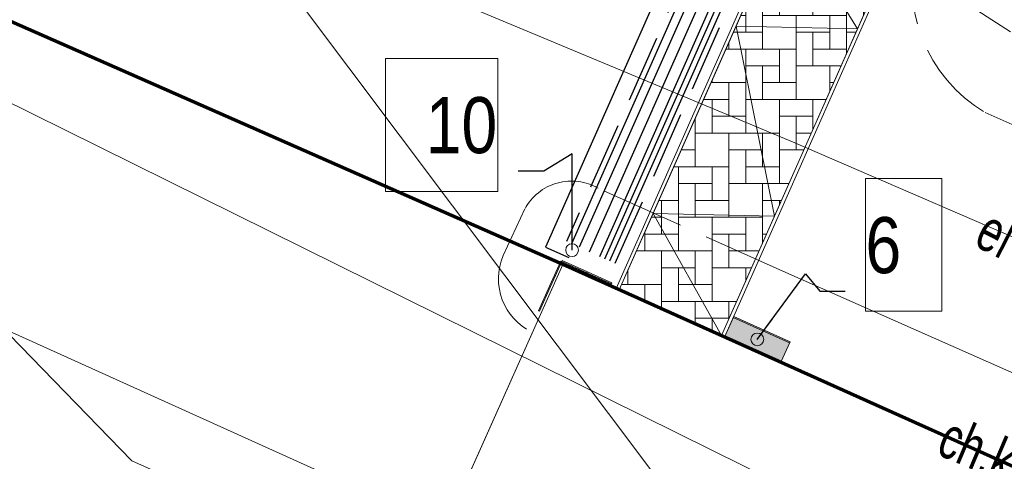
# Model space of a CAD drawing. Header units: metres. Extents: x -1013 to 1491425, y -5789533 to 1032.
# Tile 33 of 66: x -14 to 3, y -24 to -16. Entities that reach past the tile are written whole.
import ezdxf
from ezdxf.xclip import XClip

# ---------------------------------------------------------------- set-up
doc = ezdxf.new("R2010")
doc.units = ezdxf.units.M
doc.header["$MEASUREMENT"] = 0
doc.header["$XCLIPFRAME"] = 0
for name, pattern in [('2_KTJZ01', [2, 1.5, -0.5]), ('Krawędzie ukryte', [1.7, 1.2, -0.5]), ('Przerywana', [2.4, 1.2, -1.2])]:
    doc.linetypes.add(name, pattern=pattern)
doc.layers.add('130-Z Teren', color=7, linetype='Continuous')
doc.layers.add('700-L Mapa 1_500 dwg', color=7, linetype='Continuous')
for name, color, linetype, lineweight in [('130-Z Teren1', 7, 'Continuous', 13), ('130-Z Teren93', 254, 'Continuous', 13), ('130-Z Teren94', 9, 'Continuous', 13), ('703-L Płaszczyzny podejścia 2D3', 152, 'Continuous', 30), ('708-L Opisy sytuacji 1_500 do legendy11', 7, 'Continuous', 13), ('708-L Opisy sytuacji 1_500 do legendy85', 1, 'Continuous', 25), ('713-L Obiekty-budynki1', 7, 'Continuous', 13), ('719-L Wyposażenie lądowiska1', 7, 'Continuous', 13), ('719-L Wyposażenie lądowiska85', 1, 'Continuous', 25), ('720-L Oznakowanie lądowiska1', 7, 'Continuous', 13), ('720-L Oznakowanie lądowiska176', 203, 'Continuous', 25), ('729-L Instalacje elektryczne-okablowanie75', 30, 'Continuous', 25), ('729-L Instalacje elektryczne-okablowanie85', 1, 'Continuous', 25), ('798-L Zakres inwestycji9', 142, 'Continuous', 70), ('GN.6640.3638.2023_9_Dzialki7', 9, 'Continuous', 18), ('GN.6640.3638.2023_9_EGBB_L_07', 9, 'Continuous', 18), ('GN.6640.3638.2023_9_KTCR_E_T_17', 9, 'Continuous', 18), ('GN.6640.3638.2023_9_KTJZ_L_07', 9, 'Continuous', 18), ('GN.6640.3638.2023_9_KTKR_L_07', 9, 'Continuous', 18), ('GN.6640.3638.2023_9_SUPE_D_L_31', 9, 'Continuous', 18), ('GN.6640.3638.2023_9_SUPE_E_T_31', 9, 'Continuous', 18), ('GN.6640.3638.2023_9_SUPK_D_L_434', 9, 'Continuous', 18)]:
    doc.layers.add(name, color=color, linetype=linetype, lineweight=lineweight)
doc.styles.add('STYL_AUTOMATYCZNY_1', font='arial.ttf', dxfattribs={"width": 0.7})
doc.styles.add('STYL_AUTOMATYCZNY_3', font='ARIALN.TTF')
doc.linetypes.add('Linia z krzyżyków', pattern='A,0,[1,88_P.01 PROJEKTOWANE ZAGOSPODAROWANIE TERENU1.Shx,S=0.079365,R=0,X=0,Y=0],-10,0', length=10)
doc.dimstyles.new('STYL_AUTOMATYCZNY__5', dxfattribs={"dimtxt": 0.18, "dimasz": 0.456, "dimexe": 0.18, "dimexo": 0.0625, "dimgap": 0, "dimtad": 0, "dimtih": 1, "dimtoh": 1, "dimdec": 4, "dimzin": 0, "dimdsep": 46, "dimcen": 0.09, "dimadec": 0, "dimazin": 0, "dimtfac": 1, "dimtdec": 4, "dimtmove": 0, "dimatfit": 3, "dimldrblk": 'ARROWHEAD_1', "dimfxl": 1, "dimtolj": 1, "dimtzin": 0, "dimarcsym": 0})
pattern_1 = [(0, (0, 0), (0, 0.866025), [0, -0.5]), (0, (0.25, 0.433), (0, 0.866025), [0, -0.5])]

# ---------------------------------------------------------------- blocks, each defined once
blk = doc.blocks.new('Rysunek_1_9', base_point=(-7447251.91, -5789835.327))
at = {"layer": 'GN.6640.3638.2023_9_Dzialki7', "color": 9, "linetype": 'Continuous', "lineweight": 18}
blk.add_line((-30.9, 13.243), (13.78, -46.247), dxfattribs=at)
at = {"layer": 'GN.6640.3638.2023_9_EGBB_L_07', "color": 9, "linetype": 'Continuous', "lineweight": 18}
for p, q in [((-7.85, -27.397), (-4.62, -20.177)), ((-4.62, -20.177), (8.59, -26.107))]:
    blk.add_line(p, q, dxfattribs=at)
at = {"layer": 'GN.6640.3638.2023_9_KTJZ_L_07', "color": 9, "linetype": '2_KTJZ01', "lineweight": 18}
for p, q in [((18.12, -24.227), (2.91, -17.467)), ((-0.7, -20.297), (-3.99, -18.817)), ((-5.685, -20.016), (-5.3, -19.187))]:
    blk.add_line(p, q, dxfattribs=at)
for centre, radius, start, end in [((4.259, -15.181), 2.654, 163.0487, 239.4523), ((-4.467, -19.633), 0.945, 59.6841, 151.8598), ((-4.71, -20.432), 1.06, 156.8954, 244.3167)]:
    blk.add_arc(centre, radius, start, end, dxfattribs=at)
at = {"layer": 'GN.6640.3638.2023_9_KTKR_L_07', "color": 9, "linetype": 'Continuous', "lineweight": 18}
for p, q in [((-12.31, -23.677), (-18.32, -17.487)), ((-0.7, -20.297), (9.23, -24.697)), ((-7.21, -25.947), (-12.31, -23.677))]:
    blk.add_line(p, q, dxfattribs=at)
at = {"layer": 'GN.6640.3638.2023_9_SUPE_D_L_31', "color": 9, "linetype": 'Continuous', "lineweight": 18}
for p, q in [((-0.527, -17.987), (-6.585, -15.46)), ((10.678, -22.849), (-0.527, -17.987))]:
    blk.add_line(p, q, dxfattribs=at)
at = {"layer": 'GN.6640.3638.2023_9_SUPK_D_L_434', "color": 9, "linetype": 'Continuous', "lineweight": 18}
for p, q in [((-25.863, -11.665), (10.37, -29.587)), ((-33.867, -12.631), (4.257, -29.825))]:
    blk.add_line(p, q, dxfattribs=at)
at = {"layer": 'GN.6640.3638.2023_9_KTCR_E_T_17', "color": 9, "linetype": 'Continuous', "lineweight": 18, "insert": (2.152, -23.207), "char_height": 0.75, "attachment_point": 4, "rotation": 336.924, "style": 'STYL_AUTOMATYCZNY_1'}
blk.add_mtext('\\A1;{\\pql;\\fArial|b0|i0|c238|p0;\\W0.700000;ch.kb.}', dxfattribs=at)
at = {"layer": 'GN.6640.3638.2023_9_SUPE_E_T_31', "color": 9, "linetype": 'Continuous', "lineweight": 18, "insert": (2.845, -19.493), "char_height": 0.75, "attachment_point": 4, "rotation": 332.8527, "style": 'STYL_AUTOMATYCZNY_1'}
blk.add_mtext('\\A1;{\\pql;\\fArial|b0|i0|c238|p0;\\W0.700000;eND }', dxfattribs=at)
blk = doc.blocks.new('*X6')
at = {"layer": '130-Z Teren93', "color": 254, "linetype": 'Continuous', "lineweight": 13}
for p, q in [((-0.462, -14.234), (-0.462, -13.98)), ((-0.762, -14.182), (-0.762, -14.234)), ((-0.762, -14.182), (-0.762, -14.834)), ((0.111, -14.234), (-0.762, -14.234)), ((-0.162, -14.234), (0.111, -14.234)), ((-0.162, -14.234), (-0.162, -15.134)), ((0.438, -14.379), (0.438, -14.834)), ((-0.918, -14.534), (-0.762, -14.534)), ((0.438, -14.534), (-0.162, -14.534)), ((0.138, -15.134), (0.138, -14.534)), ((0.738, -14.512), (0.738, -14.534)), ((0.738, -14.512), (0.738, -15.134)), ((0.788, -14.534), (0.738, -14.534)), ((-1.062, -14.859), (-1.062, -15.734)), ((-1.051, -14.834), (-0.162, -14.834)), ((-0.762, -14.834), (-1.051, -14.834)), ((-0.462, -14.834), (-0.462, -15.434)), ((-0.162, -14.834), (-0.162, -15.734)), ((0.138, -14.834), (0.738, -14.834)), ((-0.462, -15.134), (-1.062, -15.134)), ((-0.762, -15.734), (-0.762, -15.134)), ((0.738, -15.134), (-0.162, -15.134)), ((0.438, -15.134), (1.004, -15.134)), ((0.438, -15.134), (0.438, -16.034)), ((-1.317, -15.434), (-1.062, -15.434)), ((-1.062, -15.434), (-1.062, -16.334)), ((-0.762, -15.434), (-0.162, -15.434)), ((0.871, -15.434), (0.438, -15.434)), ((0.738, -15.734), (0.738, -15.434)), ((-1.362, -15.536), (-1.362, -16.034)), ((-1.362, -15.734), (-1.45, -15.734)), ((-0.162, -15.734), (-1.062, -15.734)), ((-0.462, -15.734), (0.438, -15.734)), ((-0.462, -15.734), (-0.462, -16.634)), ((0.138, -15.734), (0.138, -16.334)), ((0.438, -15.734), (0.438, -16.411)), ((-1.583, -16.034), (-1.062, -16.034)), ((0.138, -16.034), (-0.462, -16.034)), ((-0.162, -16.634), (-0.162, -16.034)), ((0.605, -16.034), (0.438, -16.034)), ((-1.662, -16.334), (-1.662, -16.213)), ((-1.062, -16.334), (-1.716, -16.334)), ((-1.362, -16.334), (-0.462, -16.334)), ((-1.362, -16.334), (-1.362, -17.234)), ((-0.762, -16.334), (-0.762, -16.934)), ((-0.462, -16.334), (-0.462, -17.234)), ((-0.162, -16.334), (0.438, -16.334)), ((-0.762, -16.634), (-1.362, -16.634)), ((-1.062, -17.234), (-1.062, -16.634)), ((0.339, -16.634), (-0.462, -16.634)), ((0.138, -16.634), (0.339, -16.634)), ((0.138, -16.634), (0.138, -17.088)), ((-1.982, -16.934), (-1.362, -16.934)), ((-1.962, -16.934), (-1.982, -16.934)), ((-1.962, -16.89), (-1.962, -16.934)), ((-1.662, -16.934), (-1.662, -17.534)), ((-1.362, -16.934), (-1.362, -17.834)), ((-1.062, -16.934), (-0.462, -16.934)), ((0.206, -16.934), (0.138, -16.934)), ((-1.662, -17.234), (-2.114, -17.234)), ((-1.962, -17.834), (-1.962, -17.234)), ((-0.462, -17.234), (-1.362, -17.234)), ((-0.762, -17.234), (0.073, -17.234)), ((-0.762, -17.234), (-0.762, -18.134)), ((-0.162, -17.234), (-0.162, -17.765)), ((-1.962, -17.534), (-1.362, -17.534)), ((-0.162, -17.534), (-0.762, -17.534)), ((-0.462, -18.134), (-0.462, -17.534)), ((-2.262, -17.567), (-2.262, -17.834)), ((-2.262, -17.567), (-2.262, -18.434)), ((-1.362, -17.834), (-2.262, -17.834)), ((-1.662, -17.834), (-0.762, -17.834)), ((-1.662, -17.834), (-1.662, -18.734)), ((-1.062, -17.834), (-1.062, -18.434)), ((-0.762, -17.834), (-0.762, -18.734)), ((-0.462, -17.834), (-0.193, -17.834)), ((-2.513, -18.134), (-2.262, -18.134)), ((-1.062, -18.134), (-1.662, -18.134)), ((-1.362, -18.734), (-1.362, -18.134)), ((-0.326, -18.134), (-0.762, -18.134)), ((-2.262, -18.434), (-2.646, -18.434)), ((-2.562, -18.434), (-1.662, -18.434)), ((-2.562, -18.434), (-2.562, -19.334)), ((-1.962, -18.434), (-1.962, -19.034)), ((-1.662, -18.434), (-1.662, -19.334)), ((-1.362, -18.434), (-0.762, -18.434)), ((-1.962, -18.734), (-2.562, -18.734)), ((-2.262, -19.334), (-2.262, -18.734)), ((-0.762, -18.734), (-1.662, -18.734)), ((-1.062, -18.734), (-0.592, -18.734)), ((-1.062, -18.734), (-1.062, -19.634)), ((-2.912, -19.034), (-2.562, -19.034)), ((-2.862, -19.034), (-2.862, -19.634)), ((-2.562, -19.034), (-2.562, -19.934)), ((-2.262, -19.034), (-1.662, -19.034)), ((-0.725, -19.034), (-1.062, -19.034)), ((-0.762, -19.119), (-0.762, -19.034)), ((-2.862, -19.334), (-3.045, -19.334)), ((-1.662, -19.334), (-2.562, -19.334)), ((-1.962, -19.334), (-1.062, -19.334)), ((-1.962, -19.334), (-1.962, -20.234)), ((-1.362, -19.334), (-1.362, -19.934)), ((-1.062, -19.334), (-1.062, -19.796)), ((-3.162, -19.934), (-3.162, -19.598)), ((-3.162, -19.634), (-2.562, -19.634)), ((-1.362, -19.634), (-1.962, -19.634)), ((-1.662, -20.234), (-1.662, -19.634)), ((-0.99, -19.634), (-1.062, -19.634)), ((-2.562, -19.934), (-3.311, -19.934)), ((-2.862, -19.934), (-1.962, -19.934)), ((-2.862, -19.934), (-2.862, -20.834)), ((-2.262, -19.934), (-2.262, -20.534)), ((-1.962, -19.934), (-1.962, -20.834)), ((-1.662, -19.934), (-1.123, -19.934)), ((-3.462, -20.275), (-3.462, -20.534)), ((-2.262, -20.234), (-2.862, -20.234)), ((-2.562, -20.834), (-2.562, -20.234)), ((-1.256, -20.234), (-1.962, -20.234)), ((-1.362, -20.234), (-1.256, -20.234)), ((-1.362, -20.234), (-1.362, -20.473)), ((-3.577, -20.534), (-2.862, -20.534)), ((-3.462, -20.534), (-3.577, -20.534)), ((-3.162, -20.534), (-3.162, -20.831)), ((-2.862, -20.534), (-2.862, -20.966)), ((-2.562, -20.534), (-1.962, -20.534)), ((-1.962, -20.834), (-2.862, -20.834)), ((-2.262, -20.834), (-1.522, -20.834)), ((-2.262, -20.834), (-2.262, -21.235)), ((-1.662, -20.834), (-1.662, -21.15)), ((-1.662, -21.134), (-2.262, -21.134)), ((-1.962, -21.37), (-1.962, -21.134)), ((-1.82, -21.434), (-1.788, -21.434))]:
    blk.add_line(p, q, dxfattribs=at)
blk = doc.blocks.new('ARROWHEAD_1')
at = {"color": 0, "linetype": 'Continuous', "lineweight": 0}
blk.add_line((0, 0), (-1, 0), dxfattribs=at)
blk.add_circle((0, 0), 0.25, dxfattribs=at)

msp = doc.modelspace()

# ---------------------------------------------------------------- hatches: boundary and pattern name
at = {"layer": '719-L Wyposażenie lądowiska85', "linetype": 'Continuous', "lineweight": 35}
msp.add_hatch(color=12, dxfattribs=at).paths.add_polyline_path([(-0.571, -21.556), (-1.575, -21.106), (-1.739, -21.47), (-0.735, -21.921)])
at = {"layer": '720-L Oznakowanie lądowiska176', "linetype": 'Continuous', "lineweight": 25}
h = msp.add_hatch(dxfattribs=at)
h.set_pattern_fill('Tynk_0001', color=203, style=0, pattern_type=2)
h.set_pattern_definition(pattern_1)
h.paths.add_polyline_path([(-4.859, -20.563), (-4.841, -20.571), (-4.64, -20.124), (-4.658, -20.116)])
h = msp.add_hatch(dxfattribs=at)
h.set_pattern_fill('Tynk_0001', color=203, style=0, pattern_type=2)
h.set_pattern_definition(pattern_1)
h.paths.add_polyline_path([(-4.632, -20.106), (-4.64, -20.124), (-4.193, -20.325), (-4.185, -20.307)])
h = msp.add_hatch(dxfattribs=at)
h.set_pattern_fill('Tynk_0001', color=203, style=0, pattern_type=2)
h.set_pattern_definition(pattern_1)
h.paths.add_polyline_path([(-4.185, -20.307), (-4.193, -20.325), (-3.755, -20.521), (-3.747, -20.503)])
h = msp.add_hatch(dxfattribs=at)
h.set_pattern_fill('Tynk_0001', color=203, style=0, pattern_type=2)
h.set_pattern_definition(pattern_1)
h.paths.add_polyline_path([(-5.055, -21.001), (-5.037, -21.009), (-4.841, -20.571), (-4.859, -20.563)])

# ---------------------------------------------------------------- linework, layer by layer
at = {"layer": '130-Z Teren1', "color": 7, "linetype": 'Continuous', "lineweight": 13}
for points in [[(-3.673, -20.602), (-0.693, -13.878)], [(-3.618, -20.627), (-0.638, -13.902)], [(-1.739, -21.47), (-0.785, -19.319), (1.245, -14.737)], [(-1.186, -20.075), (1.19, -14.712)], [(-1.793, -21.446), (-1.186, -20.076)]]:
    msp.add_lwpolyline(points, dxfattribs=at)
at = {"layer": '130-Z Teren1', "color": 7, "linetype": 'Continuous', "lineweight": 13, "flags": 128}
msp.add_lwpolyline([(-0.638, -13.902), (1.19, -14.712), (0.63, -15.977), (-0.85, -19.317), (-1.793, -21.446), (-3.618, -20.627), (-3.014, -19.265), (-1.534, -15.924)], close=True, dxfattribs=at)
at = {"layer": '130-Z Teren1', "color": 7, "linetype": 'Przerywana', "lineweight": 13}
msp.add_lwpolyline([(11.42, -21.238), (1.62, -14.902)], dxfattribs=at)
at = {"layer": '130-Z Teren94', "color": 9, "linetype": 'Continuous', "lineweight": 13}
for p, q in [((-0.638, -13.902), (0.63, -15.977)), ((-1.534, -15.924), (0.63, -15.977)), ((-1.534, -15.924), (-0.85, -19.317)), ((-3.014, -19.265), (-0.85, -19.317)), ((-3.014, -19.265), (-1.793, -21.446))]:
    msp.add_line(p, q, dxfattribs=at)
at = {"layer": '703-L Płaszczyzny podejścia 2D3', "color": 152, "linetype": 'Continuous', "lineweight": 30}
msp.add_circle((8.227, 10.355), 1021.659, dxfattribs=at)
at = {"layer": '708-L Opisy sytuacji 1_500 do legendy11', "color": 7, "linetype": 'Continuous', "lineweight": 13, "flags": 128}
for points in [[(-7.787, -16.506), (-5.779, -16.506), (-5.779, -18.873), (-7.787, -18.873)], [(0.774, -18.645), (2.138, -18.645), (2.138, -21.012), (0.774, -21.012)]]:
    msp.add_lwpolyline(points, close=True, dxfattribs=at)
at = {"layer": '713-L Obiekty-budynki1', "color": 7, "linetype": 'Continuous', "lineweight": 13, "flags": 128}
msp.add_lwpolyline([(-7.85, -27.397), (-4.62, -20.177), (8.59, -26.107), (2.48, -39.757), (-0.714, -38.327), (-3.65, -44.917), (-5.888, -43.92), (-5.82, -43.767), (-10.128, -41.883), (-4.28, -29.017)], close=True, dxfattribs=at)
at = {"layer": '719-L Wyposażenie lądowiska1', "color": 7, "linetype": 'Continuous', "lineweight": 13}
msp.add_line((-0.579, -21.574), (-1.583, -21.124), dxfattribs=at)
at = {"layer": '719-L Wyposażenie lądowiska1', "color": 7, "linetype": 'Continuous', "lineweight": 13, "flags": 128}
msp.add_lwpolyline([(-0.571, -21.556), (-1.575, -21.106), (-1.739, -21.47), (-0.735, -21.921)], close=True, dxfattribs=at)
at = {"layer": '720-L Oznakowanie lądowiska1', "color": 7, "linetype": 'Continuous', "lineweight": 13, "flags": 128}
for points in [[(-4.859, -20.563), (-4.841, -20.571), (-4.64, -20.124), (-4.658, -20.116)], [(-4.632, -20.106), (-4.64, -20.124), (-4.193, -20.325), (-4.185, -20.307)], [(-4.185, -20.307), (-4.193, -20.325), (-3.755, -20.521), (-3.747, -20.503)], [(-5.055, -21.001), (-5.037, -21.009), (-4.841, -20.571), (-4.859, -20.563)]]:
    msp.add_lwpolyline(points, close=True, dxfattribs=at)
at = {"layer": '729-L Instalacje elektryczne-okablowanie75', "color": 30, "linetype": 'Krawędzie ukryte', "lineweight": 25}
for points in [[(-4.71, 23.504), (-17.043, -4.328), (-0.889, -11.486), (-4.559, -19.768)], [(-3.691, -20.154), (-0.21, -12.3), (10.883, -17.215), (22.977, 10.077), (30.478, 6.753), (60.367, -1.154)]]:
    msp.add_lwpolyline(points, dxfattribs=at)
at = {"layer": '729-L Instalacje elektryczne-okablowanie85', "color": 1, "linetype": 'Continuous', "lineweight": 25}
for points in [[(-29.779, 39.187), (-10.278, 25.171), (-4.778, 22.734), (-16.713, -4.201), (-0.559, -11.359), (-4.33, -19.869)], [(-4.619, 23.463), (-16.911, -4.277), (-0.757, -11.435), (-4.467, -19.808)], [(-3.873, -20.073), (-0.272, -11.944), (10.731, -16.82), (22.957, 10.771), (30.688, 7.345), (47.55, 4.006)], [(-3.782, -20.113), (-0.241, -12.122), (10.807, -17.017), (22.901, 10.275), (30.528, 6.895), (60.406, -1.008)], [(-3.965, -20.032), (2.476, -5.497), (7.644, -7.787), (13.701, 5.881), (13.247, 6.087)], [(-5.884, -1.296), (-6.069, -1.71), (1.608, -5.112), (-4.932, -19.869), (-4.518, -20.052)]]:
    msp.add_lwpolyline(points, dxfattribs=at)
at = {"layer": '729-L Instalacje elektryczne-okablowanie85', "color": 1, "linetype": 'Continuous', "lineweight": 25, "flags": 128}
msp.add_lwpolyline([(-4.147, -19.95), (-0.106, -10.829)], dxfattribs=at)
at = {"layer": '798-L Zakres inwestycji9', "color": 142, "linetype": 'Linia z krzyżyków', "lineweight": 70}
msp.add_lwpolyline([(-11.808, 31.551), (35.146, 11.302), (17.379, -29.897), (8.59, -26.107), (-4.62, -20.177), (-29.409, -9.263)], close=True, dxfattribs=at)

# ---------------------------------------------------------------- block references
at = {"layer": '130-Z Teren', "color": 7, "lineweight": 13}
msp.add_blockref('*X6', (0, 0), dxfattribs=at)
at = {"layer": '700-L Mapa 1_500 dwg', "color": 52, "linetype": 'Continuous', "lineweight": 25}
ref = msp.add_blockref('Rysunek_1_9', (-7447251.91, -5789835.327), dxfattribs=at)
XClip(ref).set_block_clipping_path([(-263.024729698, -194.3328058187), (268.520270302, 207.6028993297)])

# ---------------------------------------------------------------- texts
at = {"layer": '708-L Opisy sytuacji 1_500 do legendy85', "color": 1, "linetype": 'Continuous', "lineweight": 25, "char_height": 1, "attachment_point": 7, "style": 'STYL_AUTOMATYCZNY_3'}
for s, insert in [('\\A1;{\\pql;\\fArial Narrow|b0|i0|c238|p0;\\W1.000000;10}', (-7.067, -18.206)), ('\\A1;{\\pql;\\fArial Narrow|b0|i0|c238|p0;\\W1.000000;6}', (0.774, -20.346))]:
    msp.add_mtext(s, dxfattribs=dict(at, insert=insert))

# ---------------------------------------------------------------- leaders
at = {"layer": '708-L Opisy sytuacji 1_500 do legendy11', "color": 7, "linetype": 'Continuous', "lineweight": 13, "annotation_type": 0, "has_hookline": 1, "hookline_direction": 0, "horizontal_direction": (0.91426, -0.405129, 0)}
for points, text_width in [([(-14.13, -4.478), (-14.319, -6.795), (23.022, -23.341)], 0.302), ([(-11.547, -5.622), (-11.602, -6.296), (14.767, -17.981)], 0.568)]:
    msp.add_leader(points, dimstyle='STYL_AUTOMATYCZNY__5', dxfattribs=dict(at, text_width=text_width))
at = {"layer": '708-L Opisy sytuacji 1_500 do legendy11', "color": 7, "linetype": 'Continuous', "lineweight": 13, "annotation_type": 0, "has_hookline": 1}
for points, hookline_direction, text_width in [([(-4.458, -19.921), (-4.458, -18.206), (-4.963, -18.513), (-5.419, -18.513)], 1, 1.095), ([(-1.155, -21.513), (-0.294, -20.346), (-0.042, -20.652), (0.414, -20.652)], 0, 0.542)]:
    msp.add_leader(points, dimstyle='STYL_AUTOMATYCZNY__5', dxfattribs=dict(at, hookline_direction=hookline_direction, text_width=text_width))

doc.saveas('drawing.dxf')
